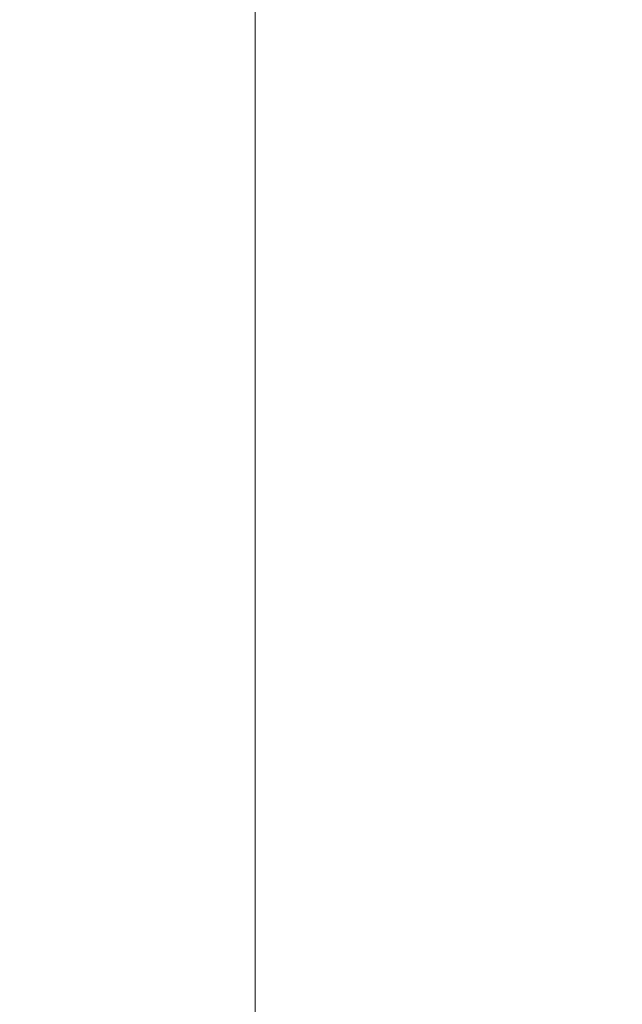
# Model space of a CAD drawing. Header units: millimetres. Extents: x 4 to 1188, y 1 to 840.
# Tile 58 of 210: x 417 to 423, y 391 to 402. Entities that reach past the tile are written whole.
import ezdxf

# ---------------------------------------------------------------- set-up
doc = ezdxf.new("R2010")
doc.units = ezdxf.units.MM
doc.layers.add('1', color=7, linetype='Continuous')
doc.styles.add('Arial Unicode MS', font='Arial Unicode MS')
doc.dimstyles.get("Standard").update_dxf_attribs({"dimtxt": 0.18, "dimasz": 0.18, "dimexe": 0.18, "dimexo": 0.0625, "dimgap": 0.09, "dimtad": 0, "dimtih": 1, "dimtoh": 1, "dimdec": 4, "dimzin": 0, "dimdsep": 46, "dimtxsty": 'Standard', "dimcen": 0.09, "dimadec": 0, "dimazin": 0, "dimtfac": 1, "dimtdec": 4, "dimtofl": 0, "dimtmove": 0, "dimatfit": 3, "dimfxl": 0, "dimtolj": 1, "dimtzin": 0, "dimarcsym": 0})

# ---------------------------------------------------------------- blocks, each defined once
blk = doc.blocks.new('_U21')
at = {"layer": '1', "color": 18, "lineweight": 35}
for p, q in [((398.203, 543.374), (457.791, 543.374)), ((455.791, 543.374), (455.791, 286.274)), ((419.632, 286.274), (457.791, 286.274))]:
    blk.add_line(p, q, dxfattribs=at)
at = {"layer": '1', "color": 18, "lineweight": 70}
for points in [[(455.791, 543.374), (456.567, 539.874), (455.015, 539.874)], [(455.791, 286.274), (455.015, 289.774), (456.567, 289.774)]]:
    blk.add_solid(points, dxfattribs=at)
at = {"layer": '1', "color": 18, "linetype": 'Continuous', "lineweight": 13, "insert": (453.721, 404.267), "char_height": 5, "attachment_point": 7, "rotation": 90, "line_spacing_factor": 1.047437, "style": 'Arial Unicode MS'}
blk.add_mtext('\\fArial Unicode MS|b0|i0;\\W1.0000;{\\H1.21x;(}1800{\\H1.21x;)}', dxfattribs=at)

msp = doc.modelspace()

# ---------------------------------------------------------------- linework, layer by layer
at = {"layer": '1', "color": 154, "linetype": 'Continuous', "lineweight": 13}
msp.add_line((419.3458, 420.4672), (419.3458, 287.3243), dxfattribs=at)

# ---------------------------------------------------------------- dimensions: what is measured, and where the dimension line sits
at = {"layer": '1', "color": 18, "linetype": 'Continuous', "lineweight": 13}
dim = msp.add_linear_dim(base=(455.7907, 286.2743), p1=(351.5315, 543.3738), p2=(407.9172, 286.2743), angle=90, dimstyle='Standard', override={"dimtxt": 5, "dimasz": 3.5, "dimexe": 2, "dimexo": 1, "dimgap": 2.5, "dimtad": 1, "dimtih": 0, "dimtoh": 0, "dimdec": 0, "dimlfac": 7, "dimzin": 8, "dimdsep": 44, "dimlunit": 2, "dimpost": '(<>)', "dimtxsty": 'Arial Unicode MS', "dimsah": 1, "dimse1": 0, "dimse2": 0, "dimsd1": 0, "dimsd2": 0, "dimclrd": 18, "dimclre": 18, "dimclrt": 18, "dimtm": -0.1, "dimtfac": 0.4, "dimtdec": 2, "dimtofl": 1, "dimtmove": 0, "dimtzin": 8, "dimlwd": 35, "dimlwe": 35}, dxfattribs=at)
dim.commit()
dim.dimension.update_dxf_attribs({"geometry": '_U21', "text_midpoint": (455.7907, 414.8241), "dimtype": 160})

doc.saveas('drawing.dxf')
